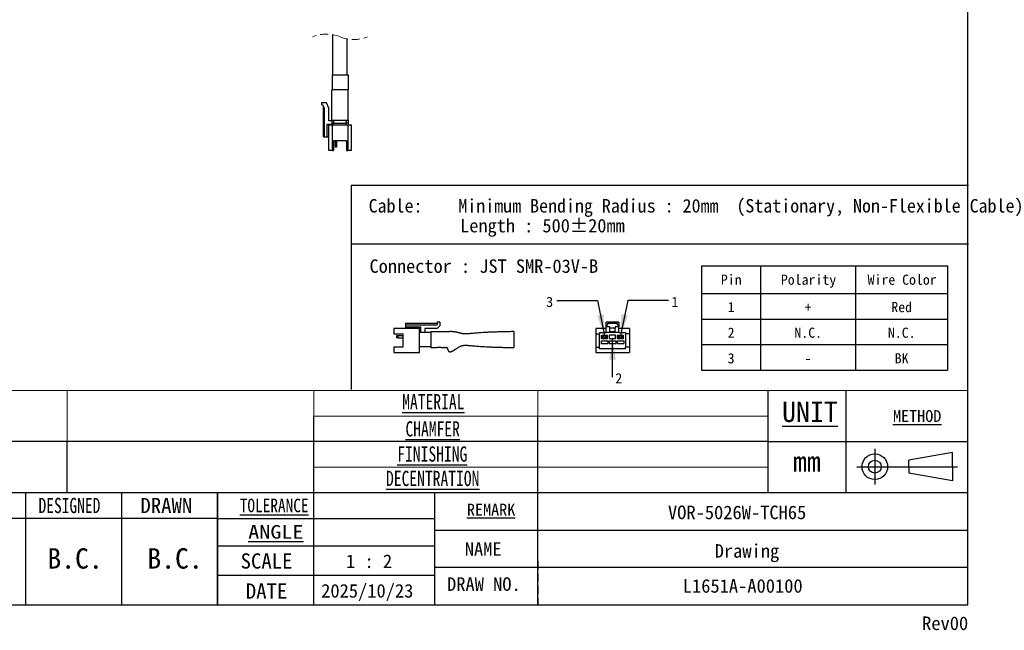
# Model space of a CAD drawing. Header units: millimetres. Extents: x 22 to 587, y 8 to 395.
# Tile 2 of 4: x 280 to 587, y 8 to 198. Entities that reach past the tile are written whole.
import ezdxf

# ---------------------------------------------------------------- set-up
doc = ezdxf.new("R2010")
doc.units = ezdxf.units.MM
doc.header["$LTSCALE"] = 2
doc.linetypes.add('HIDDEN', pattern=[1.905, 1.27, -0.635])
doc.layers.add('SLD-0', color=179, linetype='Continuous')
doc.layers.add('図面枠', color=9, linetype='Continuous')
doc.styles.add('SLDTEXTSTYLE1', font='MSGOTHIC.TTC')
doc.styles.add('SLDTEXTSTYLE10', font='MSGOTHIC.TTC', dxfattribs={"width": 0.828764})
doc.styles.add('SLDTEXTSTYLE11', font='MSGOTHIC.TTC', dxfattribs={"width": 1.198357})
doc.styles.add('SLDTEXTSTYLE2', font='MSGOTHIC.TTC')
doc.styles.add('SLDTEXTSTYLE6', font='MSGOTHIC.TTC', dxfattribs={"width": 0.745213})
doc.styles.add('SLDTEXTSTYLE9', font='MSGOTHIC.TTC', dxfattribs={"width": 0.75})

# ---------------------------------------------------------------- blocks, each defined once
blk = doc.blocks.new('圖塊1')
at = {"color": 179, "linetype": 'Continuous', "lineweight": 25}
for p, q in [((27.2, 19), (27.2, 17.4)), ((28.8, 19), (27.2, 19)), ((28.8, 19), (28.8, 16.6)), ((0, 15), (0, 11.65)), ((16, 15), (0, 15)), ((7.4, 18.4), (27.2, 18.4)), ((7.4, 18.4), (7.4, 17.4)), ((7.4, 17.4), (7.4, 16)), ((7.4, 17.4), (27.2, 17.4)), ((7.4, 16), (17, 16)), ((7.4, 16), (7.4, 15.2)), ((7.6, 15), (7.4, 15.2)), ((10.6, 15), (10.6, 16)), ((16, 0), (16, 15)), ((23.1, 12.6), (16, 12.6)), ((17, 12.6), (17, 16)), ((19.4, 15), (19.4, 12.6)), ((27.2, 15), (19.4, 15)), ((23.1, 13), (23.1, 12)), ((27.2, 15), (28.8, 16.6)), ((75.1, 13.1), (75.1, 3.1)), ((0, 11.65), (5.6, 11.65)), ((2, 9.17), (2, 10.58)), ((2, 10.58), (2.6, 10.58)), ((2.6, 9.17), (2, 9.17)), ((2.6, 10.58), (2.6, 9.17)), ((2.6, 10.58), (5.6, 10.58)), ((2.6, 9.17), (5.6, 9.17)), ((5.6, 11.65), (5.6, 3.35)), ((23.1, 12), (23.1, 4.2)), ((5.6, 3.35), (0, 3.35)), ((0, 3.35), (0, 0)), ((0, 0), (16, 0)), ((23.1, 3.6), (16, 3.6)), ((23.1, 4.2), (23.1, 3.2)), ((31.55, 3.17), (31.17, 3.19)), ((31.85, 3.18), (31.98, 3.18)), ((33.91, 1.59), (34.02, 1.34))]:
    blk.add_line(p, q, dxfattribs=at)
for points, knots in [([(31.78, 13), (31.35, 13), (30.43, 13), (29.03, 13), (26.56, 13), (24.58, 13), (23.1, 13)], [0, 0, 0, 0, 0.148427, 0.317348, 0.487411, 1, 1, 1, 1]), ([(33.74, 13), (33.62, 13), (33.35, 13), (32.82, 13), (32.2, 13), (31.76, 13), (31.55, 13)], [0, 0, 0, 0, 0.196729, 0.434798, 0.718902, 1, 1, 1, 1]), ([(37.05, 13), (37.02, 13), (36.96, 13.01), (36.85, 13.02), (36.73, 13.03), (36.59, 13.04), (36.46, 13.06), (36.33, 13.07), (36.23, 13.07), (36.12, 13.08), (36, 13.08), (35.89, 13.08), (35.77, 13.08), (35.64, 13.08), (35.46, 13.08), (35.3, 13.07), (35.18, 13.07), (35.09, 13.06), (34.99, 13.05), (34.88, 13.05), (34.77, 13.04), (34.67, 13.03), (34.54, 13.02), (34.41, 13.01), (34.27, 13.01), (34.15, 13), (34.04, 13), (33.97, 13), (33.94, 13)], [0, 0, 0, 0, 0.0977025, 0.1841708, 0.2594438, 0.3235056, 0.3763182, 0.4036266, 0.4265993, 0.4453627, 0.4602089, 0.4717962, 0.476801, 0.4887685, 0.5006548, 0.5193401, 0.523937, 0.5286933, 0.5397506, 0.5541101, 0.5724529, 0.5950736, 0.6221026, 0.6746408, 0.7386803, 0.81423, 0.9013109, 1, 1, 1, 1]), ([(75.1, 13.1), (74.06, 13.08), (72.02, 13.03), (69.04, 12.96), (66.23, 12.89), (63.58, 12.81), (61.1, 12.72), (58.79, 12.62), (56.66, 12.5), (54.7, 12.38), (52.9, 12.24), (51.25, 12.1), (49.73, 11.98), (48.34, 11.86), (47.11, 11.77), (46.1, 11.72), (45.28, 11.69), (44.66, 11.69), (44.17, 11.7), (43.8, 11.72), (43.49, 11.74), (43.18, 11.77), (42.84, 11.81), (42.42, 11.88), (41.92, 11.99), (41.28, 12.15), (40.59, 12.34), (39.98, 12.52), (39.46, 12.65), (39, 12.75), (38.53, 12.84), (38.02, 12.91), (37.46, 12.98), (37.08, 13), (36.87, 13.01)], [0, 0, 0, 0, 0.078871, 0.153863, 0.224782, 0.29149, 0.353895, 0.411949, 0.465639, 0.514978, 0.560221, 0.601906, 0.640331, 0.675514, 0.706757, 0.733333, 0.752589, 0.76819, 0.780329, 0.789235, 0.796274, 0.804129, 0.812794, 0.822194, 0.835827, 0.851765, 0.871725, 0.889821, 0.900094, 0.91198, 0.927126, 0.946516, 0.970702, 1, 1, 1, 1]), ([(23.1, 3.2), (23.34, 3.2), (23.77, 3.2), (24.32, 3.21), (24.74, 3.22), (25.08, 3.23), (25.41, 3.23), (25.74, 3.24), (26.04, 3.25), (26.35, 3.25), (26.67, 3.26), (27.05, 3.27), (27.49, 3.27), (27.98, 3.28), (28.55, 3.28), (29.17, 3.28), (29.85, 3.26), (30.59, 3.23), (31.1, 3.2), (31.36, 3.18)], [0, 0, 0, 0, 0.065438, 0.11458, 0.148583, 0.178571, 0.207118, 0.239159, 0.266153, 0.289791, 0.320676, 0.362568, 0.416435, 0.482643, 0.561306, 0.652423, 0.755941, 0.871805, 1, 1, 1, 1]), ([(30.65, 3.23), (30.8, 3.22), (31.17, 3.19), (31.49, 3.18), (31.68, 3.17)], [0, 0, 0, 0, 0.411325, 1, 1, 1, 1]), ([(31.55, 3.17), (31.62, 3.17), (31.76, 3.17), (31.9, 3.18), (31.98, 3.18)], [0, 0, 0, 0, 0.4983426, 1, 1, 1, 1]), ([(32.02, 3.19), (32.06, 3.19), (32.12, 3.2), (32.21, 3.22), (32.31, 3.24), (32.39, 3.25), (32.46, 3.26), (32.51, 3.27), (32.56, 3.28), (32.59, 3.28), (32.61, 3.29), (32.62, 3.29), (32.65, 3.29), (32.7, 3.29), (32.75, 3.29), (32.81, 3.29), (32.87, 3.29), (32.94, 3.27), (33.01, 3.25), (33.05, 3.23), (33.07, 3.22)], [0, 0, 0, 0, 0.148941, 0.271428, 0.367445, 0.422111, 0.462033, 0.487665, 0.495697, 0.498826, 0.501625, 0.504402, 0.507469, 0.51531, 0.54047, 0.579905, 0.6341, 0.729533, 0.851502, 1, 1, 1, 1]), ([(32.94, 3.27), (32.94, 3.27), (32.97, 3.27), (32.98, 3.26), (33, 3.25)], [0, 0, 0, 0, 0.070913, 1, 1, 1, 1]), ([(33.05, 3.23), (33.1, 3.2), (33.2, 3.13), (33.38, 2.89), (33.57, 2.49), (33.77, 1.94), (33.91, 1.59), (33.99, 1.42)], [0, 0, 0, 0, 0.113125, 0.23042, 0.479386, 0.740773, 1, 1, 1, 1]), ([(34.02, 1.35), (34.05, 1.29), (34.1, 1.19), (34.2, 1.05), (34.3, 0.92), (34.41, 0.81), (34.52, 0.72), (34.64, 0.65), (34.75, 0.59), (34.85, 0.55), (34.95, 0.53), (35.02, 0.51), (35.12, 0.5), (35.23, 0.49), (35.36, 0.49), (35.45, 0.5), (35.52, 0.51), (35.59, 0.52), (35.7, 0.55), (35.83, 0.59), (35.97, 0.63), (36.13, 0.7), (36.3, 0.78), (36.48, 0.87), (36.67, 0.96), (36.85, 1.06), (36.97, 1.13), (37.03, 1.16)], [0, 0, 0, 0, 0.098638, 0.185892, 0.261796, 0.326342, 0.379495, 0.41508, 0.442811, 0.462945, 0.473575, 0.4778, 0.481607, 0.49659, 0.504197, 0.5119, 0.516001, 0.520634, 0.532221, 0.553653, 0.582592, 0.619259, 0.673487, 0.73879, 0.815036, 0.902122, 1, 1, 1, 1]), ([(36.87, 1.07), (37.02, 1.16), (37.31, 1.32), (37.74, 1.57), (38.16, 1.82), (38.56, 2.06), (38.94, 2.31), (39.32, 2.55), (39.69, 2.79), (40.23, 3.14), (40.89, 3.56), (41.74, 4), (42.46, 4.27), (43.04, 4.41), (43.46, 4.48), (43.81, 4.53), (44.08, 4.55), (44.36, 4.57), (44.71, 4.58), (45.2, 4.58), (45.83, 4.56), (46.64, 4.51), (47.65, 4.42), (48.85, 4.3), (50.2, 4.16), (51.68, 4.04), (53.3, 3.91), (55.07, 3.8), (56.99, 3.69), (59.09, 3.59), (61.35, 3.49), (63.79, 3.4), (66.39, 3.32), (69.15, 3.25), (72.07, 3.17), (74.07, 3.12), (75.1, 3.1)], [0, 0, 0, 0, 0.027942, 0.052474, 0.073706, 0.091817, 0.107078, 0.119907, 0.130937, 0.141062, 0.165992, 0.188578, 0.209933, 0.221972, 0.23234, 0.240831, 0.247259, 0.252367, 0.2611, 0.27294, 0.288065, 0.30661, 0.33201, 0.36159, 0.39461, 0.430704, 0.46996, 0.512696, 0.559396, 0.610214, 0.66516, 0.724216, 0.787336, 0.854434, 0.925382, 1, 1, 1, 1])]:
    blk.add_open_spline(points, degree=3, knots=knots, dxfattribs=at)
blk = doc.blocks.new('JST 3P_2')
at = {"color": 179, "linetype": 'Continuous', "lineweight": 25}
for p, q in [((14.5, 19), (6.5, 19)), ((6.5, 17.4), (6.5, 19)), ((14.5, 19), (14.5, 17.4)), ((0, 15), (0, 11.65)), ((6.5, 15), (0, 15)), ((2.4, 12.6), (6.5, 12.6)), ((2.4, 12.6), (2.4, 11.65)), ((6.5, 16), (6.5, 17.4)), ((6.5, 17.4), (7.5, 17.4)), ((8.9, 16), (6.5, 16)), ((6.5, 15), (6.5, 16)), ((6.5, 12.6), (6.5, 15)), ((14.5, 12.6), (6.5, 12.6)), ((7.5, 17.4), (7.5, 18.4)), ((7.5, 18.4), (13.5, 18.4)), ((8.9, 15.2), (8.9, 16)), ((12.1, 15.2), (8.9, 15.2)), ((8.9, 13.2), (8.9, 15.2)), ((8.9, 13.2), (12.1, 13.2)), ((8.9, 12.6), (8.9, 13.2)), ((8.9, 13), (12.1, 13)), ((14.5, 16), (12.1, 16)), ((12.1, 16), (12.1, 15.2)), ((12.1, 13.2), (12.1, 15.2)), ((12.1, 13.2), (12.1, 12.6)), ((13.5, 18.4), (13.5, 17.4)), ((13.5, 17.4), (14.5, 17.4)), ((14.5, 17.4), (14.5, 16)), ((14.5, 15), (14.5, 16)), ((21, 15), (14.5, 15)), ((14.5, 12.6), (14.5, 15)), ((14.5, 12.6), (18.6, 12.6)), ((18.6, 12.6), (18.6, 11.65)), ((21, 15), (21, 11.65)), ((0, 11.65), (2.4, 11.65)), ((0, 11.65), (0, 3.35)), ((2.4, 3.35), (2.4, 11.65)), ((3.5, 7.31), (7.5, 7.31)), ((3.5, 7.31), (3.5, 5.71)), ((3.67, 10.93), (7.35, 10.93)), ((3.67, 8.81), (3.67, 10.93)), ((3.67, 8.81), (7.35, 8.81)), ((4.23, 9.17), (4.23, 10.58)), ((4.23, 10.58), (4.83, 10.58)), ((4.83, 9.17), (4.23, 9.17)), ((4.83, 10.58), (4.83, 9.17)), ((6.19, 10.58), (4.83, 10.58)), ((4.83, 9.17), (6.19, 9.17)), ((6.19, 9.17), (6.19, 10.58)), ((6.19, 10.58), (6.79, 10.58)), ((6.79, 9.17), (6.19, 9.17)), ((6.79, 10.58), (6.79, 9.17)), ((7.35, 8.81), (7.35, 10.93)), ((7.5, 7.31), (7.5, 5.71)), ((8.5, 7.31), (12.5, 7.31)), ((8.5, 7.31), (8.5, 5.71)), ((8.66, 10.97), (12.34, 10.97)), ((8.66, 8.85), (8.66, 10.97)), ((8.66, 8.85), (12.34, 8.85)), ((12.34, 8.85), (12.34, 10.97)), ((12.5, 7.31), (12.5, 5.71)), ((13.5, 7.31), (17.5, 7.31)), ((13.5, 7.31), (13.5, 5.71)), ((13.65, 10.93), (17.33, 10.93)), ((13.65, 8.81), (13.65, 10.93)), ((13.65, 8.81), (17.33, 8.81)), ((14.21, 9.17), (14.21, 10.58)), ((14.21, 10.58), (14.81, 10.58)), ((14.81, 9.17), (14.21, 9.17)), ((14.81, 10.58), (14.81, 9.17)), ((16.17, 10.58), (14.81, 10.58)), ((14.81, 9.17), (16.17, 9.17)), ((16.17, 9.17), (16.17, 10.58)), ((16.17, 10.58), (16.77, 10.58)), ((16.77, 9.17), (16.17, 9.17)), ((16.77, 10.58), (16.77, 9.17)), ((17.33, 8.81), (17.33, 10.93)), ((17.5, 7.31), (17.5, 5.71)), ((21, 11.65), (18.6, 11.65)), ((18.6, 11.65), (18.6, 3.35)), ((21, 11.65), (21, 3.35)), ((0, 3.35), (0, 0)), ((0, 3.35), (2.4, 3.35)), ((0, 0), (21, 0)), ((2.4, 2.4), (2.4, 3.35)), ((18.6, 2.4), (2.4, 2.4)), ((3.5, 5.71), (7.5, 5.71)), ((8.5, 5.71), (12.5, 5.71)), ((13.5, 5.71), (17.5, 5.71)), ((18.6, 2.4), (18.6, 3.35)), ((21, 3.35), (18.6, 3.35)), ((21, 3.35), (21, 0))]:
    blk.add_line(p, q, dxfattribs=at)
blk.add_arc((10.5, 8.1), 5, 78.52166, 101.47834, dxfattribs=at)
blk = doc.blocks.new('SW_NOTE_0_1')
at = {"layer": 'SLD-0', "color": 0, "char_height": 4.2, "attachment_point": 1, "style": 'SLDTEXTSTYLE1'}
for s, insert in [('Cable:    Minimum Bending Radius : 20mm  (Stationary, Non-Flexible Cable)', (0, 4.89)), ('          Length : 500±20mm', (0, -1.31))]:
    blk.add_mtext(s, dxfattribs=dict(at, insert=insert))
blk = doc.blocks.new('SW_NOTE_0_2')
at = {"layer": 'SLD-0', "color": 0, "insert": (1.98, 1.27), "char_height": 3.17, "attachment_point": 2, "style": 'SLDTEXTSTYLE1'}
blk.add_mtext('2', dxfattribs=at)
blk = doc.blocks.new('SW_TABLEANNOTATION_0')
at = {"layer": 'SLD-0', "color": 0}
for p, q in [((0, 0), (0, -8.59)), ((0, 0), (18.38, 0)), ((18.38, 0), (18.38, -8.59)), ((18.38, 0), (48.07, 0)), ((48.07, 0), (48.07, -8.59)), ((48.07, 0), (76.78, 0)), ((76.78, 0), (76.78, -8.59)), ((0, -8.59), (0, -16.59)), ((0, -8.59), (18.38, -8.59)), ((18.38, -8.59), (18.38, -16.59)), ((18.38, -8.59), (48.07, -8.59)), ((48.07, -8.59), (48.07, -16.59)), ((48.07, -8.59), (76.78, -8.59)), ((76.78, -8.59), (76.78, -16.59)), ((0, -16.59), (0, -24.59)), ((0, -16.59), (18.38, -16.59)), ((18.38, -16.59), (18.38, -24.59)), ((18.38, -16.59), (48.07, -16.59)), ((48.07, -16.59), (48.07, -24.59)), ((48.07, -16.59), (76.78, -16.59)), ((76.78, -16.59), (76.78, -24.59)), ((0, -24.59), (0, -32.59)), ((0, -24.59), (18.38, -24.59)), ((18.38, -24.59), (18.38, -32.59)), ((18.38, -24.59), (48.07, -24.59)), ((48.07, -24.59), (48.07, -32.59)), ((48.07, -24.59), (76.78, -24.59)), ((76.78, -24.59), (76.78, -32.59)), ((0, -32.59), (18.38, -32.59)), ((18.38, -32.59), (48.07, -32.59)), ((48.07, -32.59), (76.78, -32.59))]:
    blk.add_line(p, q, dxfattribs=at)
at = {"layer": 'SLD-0', "color": 0, "attachment_point": 1, "style": 'SLDTEXTSTYLE1'}
for s, insert, char_height in [('Pin', (6.01, -2.72), 3.175), ('Polarity', (24.76, -2.72), 3.175), ('Wire Color', (51.84, -2.72), 3.175), ('1', (8.13, -11.27), 3.17), ('+', (32.16, -11.27), 3.17), ('Red', (59.25, -11.27), 3.175), ('2', (8.13, -19.27), 3.17), ('N.C.', (28.99, -19.27), 3.175), ('N.C.', (58.19, -19.27), 3.175), ('3', (8.13, -27.27), 3.17), ('BK', (60.31, -27.27), 3.175), ('-', (32.16, -27.27), 3.17)]:
    blk.add_mtext(s, dxfattribs=dict(at, insert=insert, char_height=char_height))

msp = doc.modelspace()

# ---------------------------------------------------------------- linework, layer by layer
at = {"color": 7, "linetype": 'Continuous', "lineweight": 25}
for p, q in [((377.683121, 180.962752), (377.683121, 193.523403)), ((382.083121, 180.962752), (382.083121, 192.20421)), ((377.383121, 180.962752), (377.383121, 176.462754)), ((377.383121, 180.962752), (382.383121, 180.962752)), ((382.383121, 180.962752), (382.383121, 176.462754)), ((377.333121, 166.862752), (377.333121, 176.150504)), ((377.383121, 176.462754), (382.383121, 176.462754)), ((382.383121, 176.462754), (382.433121, 176.462754)), ((382.433121, 166.862752), (382.433121, 176.462754)), ((374.133121, 172.24906), (374.133121, 171.749059)), ((375.633121, 172.24906), (374.133121, 172.24906)), ((376.383121, 170.612752), (375.633121, 172.24906)), ((374.133121, 171.749059), (374.362296, 171.749059)), ((374.362296, 171.749059), (374.883121, 170.612752)), ((374.683121, 161.71275), (374.683121, 171.027276)), ((374.883121, 170.372754), (374.783121, 170.590929)), ((374.783121, 170.590929), (374.783121, 161.612756)), ((374.883121, 170.612752), (374.883121, 161.612756)), ((376.383121, 166.612755), (376.383121, 170.612752)), ((377.383121, 166.612755), (376.383121, 166.612755)), ((377.333121, 166.862752), (382.433121, 166.862752)), ((377.383121, 165.862753), (377.383121, 166.862752)), ((377.883121, 166.862752), (377.883121, 165.862753)), ((381.883121, 165.862753), (381.883121, 166.862752)), ((382.383121, 166.862752), (382.383121, 165.862753)), ((375.883121, 165.612753), (377.316134, 165.612753)), ((375.883121, 161.612756), (375.883121, 165.612753)), ((376.383121, 165.362752), (375.883121, 165.362752)), ((376.383121, 157.362751), (376.383121, 165.362752)), ((376.383121, 165.362752), (377.383121, 165.362752)), ((377.883121, 165.862753), (377.383121, 165.862753)), ((377.383121, 165.362752), (377.383121, 157.362751)), ((377.383121, 165.362752), (382.383121, 165.362752)), ((377.883121, 165.362752), (377.883121, 165.862753)), ((377.883121, 165.862753), (381.883121, 165.862753)), ((381.883121, 165.362752), (381.883121, 165.862753)), ((382.383121, 165.862753), (381.883121, 165.862753)), ((382.383121, 157.362751), (382.383121, 165.362752)), ((382.383121, 165.362752), (383.383121, 165.362752)), ((383.383121, 165.362752), (383.383121, 157.362751)), ((374.783121, 161.612756), (374.883121, 161.612756)), ((374.883121, 161.612756), (375.883121, 161.612756)), ((375.883121, 161.612756), (376.383121, 161.612756)), ((381.883121, 160.36275), (377.883121, 160.36275)), ((377.883121, 160.36275), (377.883121, 157.362751)), ((378.433121, 158.604174), (378.433121, 160.36275)), ((378.833121, 160.36275), (378.833121, 158.604174)), ((381.883121, 160.36275), (381.883121, 157.362751)), ((377.383121, 157.362751), (376.383121, 157.362751)), ((377.383121, 157.362751), (377.883121, 157.362751)), ((378.433121, 158.454172), (378.433121, 158.604174)), ((378.533121, 158.362753), (378.456825, 158.362753)), ((378.533121, 158.562757), (378.533121, 158.362753)), ((378.533121, 158.562757), (378.733121, 158.562757)), ((378.733121, 158.362753), (378.533121, 158.362753)), ((378.733121, 158.362753), (378.733121, 158.562757)), ((378.809417, 158.362753), (378.733121, 158.362753)), ((378.833121, 158.604174), (378.833121, 158.454172)), ((381.883121, 157.362751), (382.383121, 157.362751)), ((383.383121, 157.362751), (382.383121, 157.362751))]:
    msp.add_line(p, q, dxfattribs=at)
at = {"color": 8, "linetype": 'Continuous', "lineweight": 25}
for p, q in [((378.533121, 160.36275), (378.533121, 158.562757)), ((378.733121, 158.562757), (378.733121, 160.36275))]:
    msp.add_line(p, q, dxfattribs=at)
at = {"color": 7, "linetype": 'Continuous', "lineweight": 25, "flags": 128}
msp.add_lwpolyline([(374.874027, 170.632593), (374.87228, 170.631792), (374.867107, 170.629423), (374.858707, 170.625571), (374.847401, 170.620389), (374.833626, 170.614078), (374.817909, 170.606873), (374.800856, 170.599058), (374.783121, 170.590929)], dxfattribs=at)
at = {"color": 7, "linetype": 'HIDDEN', "lineweight": 18}
for centre, start, end in [((375.608121, 182.603806), 67.38013505, 112.61986495), ((384.158121, 203.123806), 247.38013505, 292.61986495)]:
    msp.add_arc(centre, 11.115, start, end, dxfattribs=at)
at = {"color": 7, "linetype": 'Continuous', "lineweight": 25}
for centre, radius, start, end in [((378.333137, 176.150501), 1.000016, 161.80524798, 179.99983866), ((374.583112, 171.027275), 0.100009, 0.00050223, 24.62297511), ((376.883117, 165.862756), 0.500004, 270.00040982, 359.99969691), ((382.883125, 165.862756), 0.500004, 180.00030309, 269.99959018)]:
    msp.add_arc(centre, radius, start, end, dxfattribs=at)
for points, knots in [([(374.683121, 171.027276), (374.683157, 171.02711), (374.683302, 171.026444), (374.683887, 171.023781), (374.686222, 171.013289), (374.695796, 170.971344), (374.728834, 170.828625), (374.759628, 170.693795), (374.783121, 170.590929)], [0, 0, 0, 0, 0.0011411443, 0.0045659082, 0.0182734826, 0.0731684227, 0.2928947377, 1, 1, 1, 1]), ([(374.683121, 161.71275), (374.684877, 161.698602), (374.688531, 161.669157), (374.713147, 161.638459), (374.739255, 161.621918), (374.761058, 161.614136), (374.775927, 161.613206), (374.783121, 161.612756)], [0, 0, 0, 0, 0.2699309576, 0.5617597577, 0.7149007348, 0.8620664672, 1, 1, 1, 1]), ([(378.533121, 158.562757), (378.523982, 158.563054), (378.505659, 158.56365), (378.479347, 158.568503), (378.456671, 158.576726), (378.437925, 158.587579), (378.434498, 158.599417), (378.433121, 158.604174)], [0, 0, 0, 0, 0.2378298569, 0.4768748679, 0.6884468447, 0.8748014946, 1, 1, 1, 1]), ([(378.433121, 158.454172), (378.434325, 158.435695), (378.436418, 158.403589), (378.450744, 158.374922), (378.456825, 158.362753)], [0, 0, 0, 0, 0.5755079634, 1, 1, 1, 1]), ([(378.833121, 158.604174), (378.83068, 158.598013), (378.824239, 158.581754), (378.796009, 158.571323), (378.765556, 158.563902), (378.744004, 158.563141), (378.733121, 158.562757)], [0, 0, 0, 0, 0.1673098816, 0.4415495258, 0.7180061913, 1, 1, 1, 1]), ([(378.809417, 158.362753), (378.81695, 158.378601), (378.830744, 158.407622), (378.832379, 158.439639), (378.833121, 158.454172)], [0, 0, 0, 0, 0.54606988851, 1, 1, 1, 1])]:
    msp.add_open_spline(points, degree=3, knots=knots, dxfattribs=at)
at = {"layer": 'SLD-0'}
for p, q in [((576.179321, 146.400395), (383.383475, 146.400395)), ((383.383475, 146.400395), (383.383475, 82.820776)), ((383.383475, 128.261504), (576.179321, 128.261504)), ((464.986201, 86.601307), (465.030464, 98.721419))]:
    msp.add_line(p, q, dxfattribs=at)
at = {"layer": 'SLD-0', "color": 179, "linetype": 'Continuous', "lineweight": 18}
for p, q in [((221.666667, 82.506667), (576.018165, 82.506667)), ((294.6666, 66.506667), (294.6666, 82.506667)), ((371.6666, 74.493847), (371.6666, 82.506667)), ((441.6666, 74.493847), (441.6666, 82.506667)), ((371.6666, 74.493847), (513.6666, 74.493847)), ((371.6666, 58.500257), (513.6666, 58.500257))]:
    msp.add_line(p, q, dxfattribs=at)
at = {"layer": 'SLD-0', "flags": 128}
for points in [[(447.564406, 110.568919), (460.264406, 110.568919), (462.504512, 99.586135)], [(482.47608, 110.568919), (469.77608, 110.568919), (467.444977, 99.586135)]]:
    msp.add_lwpolyline(points, dxfattribs=at)
at = {"layer": 'SLD-0'}
for points in [[(462.504512, 99.586135), (462.180203, 106.259957), (460.189196, 105.853861)], [(467.444977, 99.586135), (469.809995, 105.835276), (467.822275, 106.257171)], [(465.030464, 98.721419), (463.990353, 92.121174), (466.022339, 92.113753)]]:
    msp.add_solid(points, dxfattribs=at)
at = {"layer": '図面枠', "color": 179}
for p, q in [((576.017891, 74.530879), (576.028663, 388.03088)), ((513.6666, 50.493847), (513.6666, 82.506667)), ((537.996353, 50.493847), (537.996353, 82.506667)), ((371.6666, 50.493847), (371.6666, 74.493847)), ((576, 15.506667), (576, 74.506667)), ((513.6666, 66.506667), (221.666667, 66.506667)), ((546.926444, 64.26504), (546.926444, 53.06504)), ((571.166981, 63.114839), (557.574085, 60.692706)), ((571.166981, 58.66504), (571.166981, 63.114839)), ((541.326444, 58.66504), (572.766981, 58.66504)), ((557.574085, 58.66504), (557.574085, 60.692706)), ((557.574085, 58.66504), (557.574085, 56.637374)), ((571.166981, 58.66504), (571.166981, 54.215241)), ((571.166981, 54.215241), (557.574085, 56.637374)), ((576, 50.506667), (221.666667, 50.506667)), ((281.6666, 50.506667), (281.6666, 15.506667)), ((311.6666, 50.506667), (311.6666, 15.506667)), ((341.6666, 15.506667), (341.6666, 50.506667)), ((576, 50.506667), (341.6666, 50.506667)), ((341.6666, 50.506667), (341.6666, 15.506667)), ((409.48834, 15.506667), (409.48834, 50.506667)), ((341.6666, 42.507253), (409.48834, 42.507253)), ((409.48834, 38.846667), (576, 38.846667)), ((341.6666, 33.92), (409.48834, 33.92)), ((409.48834, 24.713333), (341.6666, 24.713333)), ((576, 27.186667), (409.48834, 27.186667)), ((22, 15.506667), (576, 15.506667))]:
    msp.add_line(p, q, dxfattribs=at)
at = {"layer": '図面枠', "color": 179, "linetype": 'Continuous'}
for p, q in [((441.6666, 50.493847), (441.6666, 74.493847)), ((294.6666, 50.493847), (294.6666, 66.506667)), ((513.6666, 66.506667), (576, 66.506667)), ((371.6666, 15.506667), (371.6666, 50.506667)), ((441.6666, 15.506667), (441.6666, 50.506667)), ((341.618171, 42.507253), (221.666667, 42.507253))]:
    msp.add_line(p, q, dxfattribs=at)
at = {"layer": '図面枠', "color": 179, "linetype": 'HIDDEN'}
msp.add_line((441.6666, 29.173333), (441.6666, 15.506667), dxfattribs=at)
at = {"layer": '図面枠', "color": 179}
for radius in [4, 2]:
    msp.add_circle((546.926444, 58.66504), radius, dxfattribs=at)

# ---------------------------------------------------------------- block references
at = {"color": 7, "linetype": 'Continuous', "xscale": 0.5, "yscale": 0.5, "zscale": 0.5}
for name, p in [('圖塊1', (396.660261, 94.297865)), ('JST 3P_2', (459.752807, 94.297865))]:
    msp.add_blockref(name, p, dxfattribs=at)
at = {"layer": 'SLD-0'}
for name, p in [('SW_NOTE_0_1', (388.823784, 137.327912)), ('SW_TABLEANNOTATION_0', (492.82804, 121.355984)), ('SW_NOTE_0_2', (464.986201, 86.601307))]:
    msp.add_blockref(name, p, dxfattribs=at)

# ---------------------------------------------------------------- texts
at = {"layer": 'SLD-0', "style": 'SLDTEXTSTYLE1'}
for s, insert, char_height, attachment_point in [('Connector : JST SMR-03V-B', (389.101813, 123.383921), 4.2, 1), ('3', (445.372775, 111.700342), 3.175, 2), ('1', (484.500459, 111.700342), 3.175, 2), ('VOR-5026W-TCH65', (503.911211, 46.52848), 4.23333333, 2), ('Drawing', (506.994741, 34.497276), 4.2333333, 2), ('1 : 2', (388.963685, 31.276936), 4.2333333, 2), ('2025/10/23', (388.398396, 22.053775), 4.2333333, 2), ('L1651A-A00100', (505.671825, 23.576373), 4.23333333, 2)]:
    msp.add_mtext(s, dxfattribs=dict(at, insert=insert, char_height=char_height, attachment_point=attachment_point))
at = {"layer": 'SLD-0', "color": 179, "attachment_point": 1, "style": 'SLDTEXTSTYLE2'}
for s, insert, char_height in [('\\LUNIT', (517.947032, 79.009309), 6.4), ('Rev00', (561.702371, 11.91598), 4.2333333)]:
    msp.add_mtext(s, dxfattribs=dict(at, insert=insert, char_height=char_height))
at = {"layer": '図面枠', "color": 179, "attachment_point": 2}
for s, insert, char_height, style in [('\\LMATERIAL', (409.026827, 81.342044), 4.7625, 'SLDTEXTSTYLE9'), ('\\LMETHOD', (560.160303, 76.326443), 3.7041667, 'SLDTEXTSTYLE2'), ('\\LCHAMFER', (408.827915, 72.864142), 4.7625, 'SLDTEXTSTYLE9'), ('\\LFINISHING', (408.704304, 65.014792), 4.7625, 'SLDTEXTSTYLE9'), ('mm', (525.698143, 63.479132), 6.4, 'SLDTEXTSTYLE2'), ('\\LDECENTRATION', (408.832602, 57.386515), 4.7625, 'SLDTEXTSTYLE9'), ('DESIGNED', (295.374193, 48.942823), 4.7625, 'SLDTEXTSTYLE6'), ('DRAWN', (325.637039, 48.942823), 4.7625, 'SLDTEXTSTYLE2'), ('\\LTOLERANCE', (359.313992, 48.690861), 4.23333333, 'SLDTEXTSTYLE10'), ('\\LREMARK', (427.071436, 47.125349), 3.7041667, 'SLDTEXTSTYLE2'), ('\\LANGLE', (359.84864, 40.454712), 4.2333333, 'SLDTEXTSTYLE11'), ('NAME', (424.607739, 35.113386), 4.2333333, 'SLDTEXTSTYLE2'), ('B.C.', (297.123266, 33.212832), 6.35, 'SLDTEXTSTYLE1'), ('B.C.', (328.348406, 33.212832), 6.35, 'SLDTEXTSTYLE1'), ('SCALE', (356.934262, 31.625733), 4.7625, 'SLDTEXTSTYLE2'), ('DATE', (356.94253, 22.233369), 4.7625, 'SLDTEXTSTYLE2'), ('DRAW NO.', (424.827255, 24.144841), 4.2333333, 'SLDTEXTSTYLE2')]:
    msp.add_mtext(s, dxfattribs=dict(at, insert=insert, char_height=char_height, style=style))

doc.saveas('drawing.dxf')
